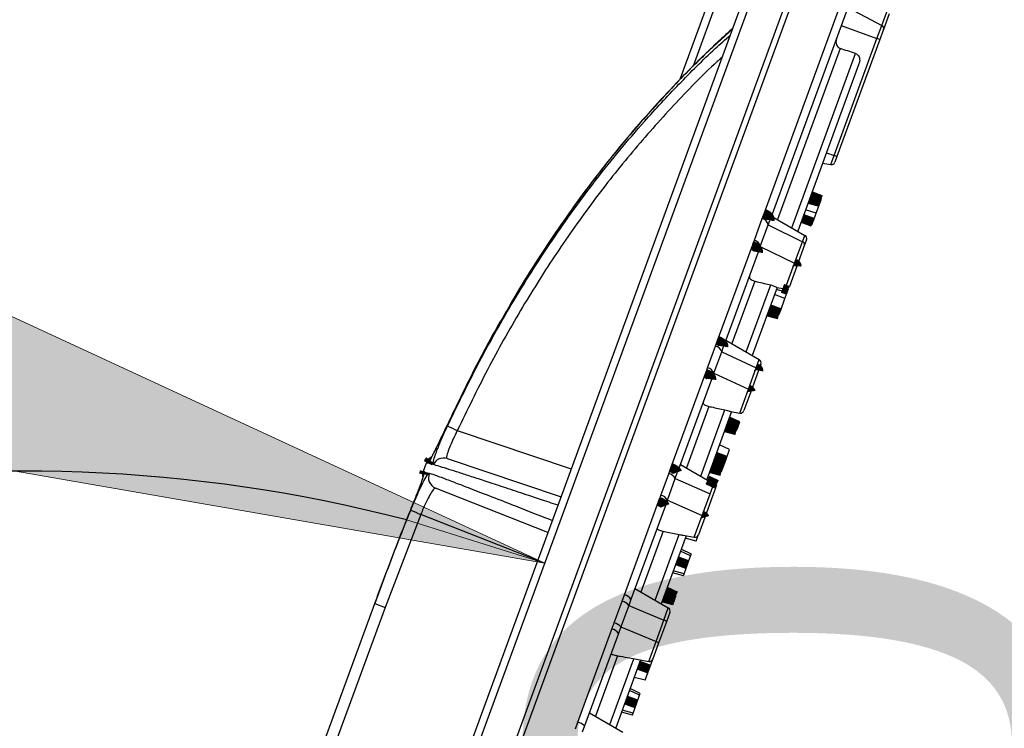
# Model space of a CAD drawing. Extents: x 0 to 361260, y 0 to 4201817.
# Tile 29 of 256: x 360343.47 to 360350.26, y 4194691.44 to 4194696.34. Entities that reach past the tile are written whole.
import ezdxf

# ---------------------------------------------------------------- set-up
doc = ezdxf.new("R2010")
doc.units = 0
doc.header["$LTSCALE"] = 0.5
doc.header["$MEASUREMENT"] = 0
doc.header["$PDMODE"] = 32
doc.header["$PDSIZE"] = 0.3
for name, pattern in [('K5LT32772', [0]), ('K5LT32773', [0]), ('K5LT_THIN', [0])]:
    doc.linetypes.add(name, pattern=pattern)
doc.layers.add('FORMAT', color=7, linetype='Continuous')
doc.layers.add("navro'z", color=7, linetype='Continuous')
doc.layers.add('СТРЕЧКА', color=5, linetype='Continuous', true_color=0x0000ff)
doc.styles.add('KDIMTEXTSTYLE', font='GOST_AU.SHX', dxfattribs={"width": 0.96, "oblique": 15, "height": 5})
doc.styles.add('style1', font='arial.ttf', dxfattribs={"height": 2.5})
doc.dimstyles.new('KDIMSTYLE (1.00)', dxfattribs={"dimtxt": 5, "dimasz": 1, "dimexe": 2, "dimexo": 0, "dimgap": 1, "dimtad": 1, "dimtxsty": 'KDIMTEXTSTYLE', "dimsah": 1, "dimcen": 0, "dimdle": 1, "dimadec": 0, "dimazin": 0, "dimtfac": 0.667, "dimtmove": 0, "dimatfit": 3, "dimfxl": 1, "dimtvp": 1, "dimtolj": 1, "dimtzin": 0, "dimarcsym": 0})

# ---------------------------------------------------------------- blocks, each defined once
blk = doc.blocks.new('KDIMARROW_01')
blk.add_hatch(color=0).paths.add_polyline_path([(-5, -0.6582624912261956), (0, 0), (-5, 0.658262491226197), (-4.5, 5.51091059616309e-16)])
at = {"color": 0, "linetype": 'K5LT_THIN', "lineweight": 18}
for p, q in [((-4.5, 5.51091059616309e-16), (-5, 0.658262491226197)), ((-5, 0.658262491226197), (0, 0)), ((0, 0), (-5, -0.6582624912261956)), ((-5, -0.6582624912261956), (-4.5, 5.51091059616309e-16))]:
    blk.add_line(p, q, dxfattribs=at)
at = {"layer": 'СТРЕЧКА', "color": 0, "linetype": 'K5LT_THIN', "lineweight": 18}
blk.add_line((0, 0), (-1, 0), dxfattribs=at)
blk = doc.blocks.new('*D476')
at = {"layer": 'Defpoints', "color": 0, "lineweight": 106, "transparency": 16777216}
for p in [(360349.1206810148, 4194698.138974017), (360340.5336050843, 4194692.787754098), (360327.0577315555, 4194682.827884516), (360343.5042774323, 4194682.797187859), (360343.5042774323, 4194682.797187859)]:
    blk.add_point(p, dxfattribs=at)
at = {"layer": 'FORMAT', "color": 0, "lineweight": -2, "transparency": 16777216}
blk.add_arc((360343.5042774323, 4194682.797187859), 10.42287426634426, 75.39228992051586, 174.3938309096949, dxfattribs=at)
for p, rotation in [((360347.0873847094, 4194692.584815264), 342.6426751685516), ((360333.0814213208, 4194682.816641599), 267.1434456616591)]:
    blk.add_blockref('KDIMARROW_01', p, dxfattribs=dict(at, rotation=rotation))
at = {"layer": 'FORMAT', "color": 7, "transparency": 16777216, "insert": (360335.9687803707, 4194693.601858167), "char_height": 5, "attachment_point": 5, "rotation": 34.89306041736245, "style": 'KDIMTEXTSTYLE'}
blk.add_mtext('\\A1;\\H3.5;\\W0.665;\\Q0;110°', dxfattribs=at)

msp = doc.modelspace()

# ---------------------------------------------------------------- linework, layer by layer
at = {"color": 7, "linetype": 'K5LT32772', "lineweight": 25, "transparency": 33554687}
for p, q in [((360343.5894228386, 4194683.178412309), (360349.0549761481, 4194698.108135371)), ((360343.8722891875, 4194683.126399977), (360349.3396216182, 4194698.060982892)), ((360348.0225280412, 4194695.925182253), (360348.565713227, 4194697.40894866)), ((360348.6008722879, 4194694.99856795), (360349.1309115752, 4194696.446424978)), ((360349.1668638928, 4194696.389449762), (360348.6402240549, 4194694.95087868)), ((360349.1784340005, 4194696.421054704), (360349.4119210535, 4194696.296081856)), ((360349.4119210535, 4194696.296081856), (360349.4512068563, 4194696.403395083)), ((360349.4640821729, 4194696.37660981), (360349.424921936, 4194696.26963958)), ((360349.1328694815, 4194696.296590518), (360349.3791068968, 4194696.206446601)), ((360349.3791068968, 4194696.206446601), (360349.4119210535, 4194696.296081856)), ((360349.424921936, 4194696.26963958), (360349.3991074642, 4194696.199124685)), ((360349.08352754, 4194695.399041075), (360349.3791068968, 4194696.206446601)), ((360349.3991074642, 4194696.199124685), (360349.1035281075, 4194695.391719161)), ((360349.3991074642, 4194696.199124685), (360349.3791068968, 4194696.206446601)), ((360349.1250131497, 4194696.138249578), (360348.6926486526, 4194694.957201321)), ((360348.7911062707, 4194694.900111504), (360349.2313199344, 4194696.102600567)), ((360349.2552807, 4194696.031171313), (360348.8324418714, 4194694.876143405)), ((360349.0309177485, 4194695.418300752), (360349.08352754, 4194695.399041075)), ((360349.0603419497, 4194695.335707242), (360349.08352754, 4194695.399041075)), ((360349.1035281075, 4194695.391719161), (360349.08352754, 4194695.399041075)), ((360349.1035281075, 4194695.391719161), (360349.089068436, 4194695.352221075)), ((360349.0043361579, 4194695.345690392), (360349.0603419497, 4194695.335707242)), ((360348.997264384, 4194695.10144883), (360348.9269748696, 4194695.134370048)), ((360348.9943162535, 4194695.093395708), (360348.9972183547, 4194695.101323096)), ((360348.9607327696, 4194695.001658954), (360348.9877981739, 4194695.075590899)), ((360348.9877981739, 4194695.075590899), (360348.9943162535, 4194695.093395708)), ((360348.533520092, 4194694.813311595), (360348.588292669, 4194694.962928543)), ((360348.588292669, 4194694.962928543), (360348.6008722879, 4194694.99856795)), ((360348.6513130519, 4194694.981169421), (360348.8816556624, 4194694.847607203)), ((360348.9413385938, 4194694.948681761), (360348.8710538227, 4194694.981615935)), ((360348.9607327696, 4194695.001658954), (360348.8863541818, 4194695.023410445)), ((360348.9413385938, 4194694.948681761), (360348.9607327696, 4194695.001658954)), ((360348.5742376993, 4194694.770630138), (360348.6287047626, 4194694.919412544)), ((360348.6287047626, 4194694.919412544), (360348.6402240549, 4194694.95087868)), ((360348.6287047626, 4194694.919412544), (360348.8653738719, 4194694.803131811)), ((360348.931980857, 4194694.923120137), (360348.8570449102, 4194694.943349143)), ((360348.931980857, 4194694.923120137), (360348.937365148, 4194694.937827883)), ((360348.937365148, 4194694.937827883), (360348.9413385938, 4194694.948681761)), ((360348.8653738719, 4194694.803131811), (360348.8816556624, 4194694.847607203)), ((360348.2798491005, 4194694.121659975), (360348.5198150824, 4194694.777151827)), ((360348.5742376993, 4194694.770630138), (360348.5596867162, 4194694.730882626)), ((360348.5742376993, 4194694.770630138), (360348.8112220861, 4194694.65521062)), ((360348.8112220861, 4194694.65521062), (360348.8653738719, 4194694.803131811)), ((360348.8801216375, 4194694.781461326), (360348.8261429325, 4194694.634012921)), ((360348.892930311, 4194694.81644954), (360348.8801216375, 4194694.781461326)), ((360348.8935150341, 4194694.818046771), (360348.894548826, 4194694.820870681)), ((360348.5596867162, 4194694.730882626), (360348.3212597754, 4194694.079594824)), ((360348.746501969, 4194694.478420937), (360348.8112220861, 4194694.65521062)), ((360348.8261429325, 4194694.634012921), (360348.7752284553, 4194694.494934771)), ((360348.5368549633, 4194694.531634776), (360348.3788086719, 4194694.099915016)), ((360348.4772662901, 4194694.0428252), (360348.6464501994, 4194694.504968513)), ((360348.6904961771, 4194694.488404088), (360348.5186018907, 4194694.018857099)), ((360348.6892078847, 4194694.48863373), (360348.746501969, 4194694.478420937)), ((360348.744474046, 4194694.410925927), (360348.6722542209, 4194694.438574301)), ((360348.7599514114, 4194694.453203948), (360348.6850154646, 4194694.473432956)), ((360348.744474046, 4194694.410925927), (360348.7599514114, 4194694.453203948)), ((360348.7599514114, 4194694.453203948), (360348.7653357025, 4194694.467911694)), ((360348.7693091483, 4194694.478765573), (360348.7633456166, 4194694.481559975)), ((360348.7653357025, 4194694.467911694), (360348.7693091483, 4194694.478765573)), ((360348.7129061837, 4194694.324695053), (360348.6423539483, 4194694.356898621)), ((360348.7129061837, 4194694.324695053), (360348.744474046, 4194694.410925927)), ((360348.7034660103, 4194694.298908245), (360348.7089679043, 4194694.313937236)), ((360348.7089679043, 4194694.313937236), (360348.7129061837, 4194694.324695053)), ((360348.2112535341, 4194693.933007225), (360348.2660261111, 4194694.082624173)), ((360348.2660261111, 4194694.082624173), (360348.2798491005, 4194694.121659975)), ((360348.3082357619, 4194694.044018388), (360348.3212597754, 4194694.079594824)), ((360348.3374730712, 4194694.123883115), (360348.5678156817, 4194693.990320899)), ((360348.2537686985, 4194693.895235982), (360348.3082357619, 4194694.044018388)), ((360348.3082357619, 4194694.044018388), (360348.5467598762, 4194693.932804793)), ((360348.5467598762, 4194693.932804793), (360348.5678156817, 4194693.990320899)), ((360348.5790903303, 4194693.959163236), (360348.5625260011, 4194693.913916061)), ((360347.9584897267, 4194693.243833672), (360348.1963805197, 4194693.89365693)), ((360348.2537686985, 4194693.895235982), (360348.2383265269, 4194693.853054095)), ((360348.2537686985, 4194693.895235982), (360348.4926080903, 4194693.7848836)), ((360348.4926080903, 4194693.7848836), (360348.5467598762, 4194693.932804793)), ((360348.5625260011, 4194693.913916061), (360348.508547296, 4194693.766467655)), ((360348.2383265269, 4194693.853054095), (360348.0019614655, 4194693.207398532)), ((360348.4326619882, 4194693.621134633), (360348.4926080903, 4194693.7848836)), ((360348.508547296, 4194693.766467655), (360348.4613884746, 4194693.637648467)), ((360348.2202399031, 4194693.666768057), (360348.0649686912, 4194693.242628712)), ((360348.1634263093, 4194693.185538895), (360348.3307632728, 4194693.642637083)), ((360348.3766561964, 4194693.631117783), (360348.20476191, 4194693.161570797)), ((360348.3695135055, 4194693.632390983), (360348.4326619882, 4194693.621134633)), ((360348.433136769, 4194693.560476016), (360348.3628522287, 4194693.59341082)), ((360348.4214871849, 4194693.528653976), (360348.433136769, 4194693.560476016)), ((360346.4118124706, 4194693.533099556), (360346.4087243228, 4194693.526436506)), ((360346.4118608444, 4194693.533076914), (360346.4120451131, 4194693.53300727)), ((360348.4109558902, 4194693.499886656), (360348.4174217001, 4194693.517548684)), ((360348.4174217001, 4194693.517548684), (360348.4214871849, 4194693.528653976)), ((360348.3628651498, 4194693.368521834), (360348.2925803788, 4194693.401456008)), ((360348.3360286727, 4194693.295215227), (360348.3628651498, 4194693.368521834)), ((360346.2701245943, 4194693.275092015), (360346.2489985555, 4194693.217384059)), ((360346.413823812, 4194693.306164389), (360347.200131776, 4194693.041436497)), ((360348.0236330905, 4194693.266596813), (360348.253975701, 4194693.133034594)), ((360348.3140898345, 4194693.235287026), (360348.3360286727, 4194693.295215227)), ((360346.2536613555, 4194693.198023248), (360346.2534089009, 4194693.197118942)), ((360347.8889869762, 4194693.052702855), (360347.9437595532, 4194693.202319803)), ((360347.9437595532, 4194693.202319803), (360347.9584897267, 4194693.243833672)), ((360347.9877667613, 4194693.168624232), (360348.0019614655, 4194693.207398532)), ((360348.3076310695, 4194693.217644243), (360348.3140898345, 4194693.235287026)), ((360347.9332996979, 4194693.019841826), (360347.9877667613, 4194693.168624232)), ((360347.9877667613, 4194693.168624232), (360348.2281458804, 4194693.062477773)), ((360348.2281458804, 4194693.062477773), (360348.253975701, 4194693.133034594)), ((360348.2700339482, 4194693.114943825), (360348.274863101, 4194693.128135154)), ((360347.1100468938, 4194692.795360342), (360346.3341853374, 4194693.10265437)), ((360348.1739940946, 4194692.91455658), (360348.2281458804, 4194693.062477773)), ((360348.2652503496, 4194693.101876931), (360348.2449303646, 4194693.046370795)), ((360348.2652503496, 4194693.101876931), (360348.2700339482, 4194693.114943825)), ((360348.2700339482, 4194693.114943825), (360348.266082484, 4194693.11639956)), ((360347.6368518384, 4194692.365246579), (360347.8732697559, 4194693.011046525)), ((360347.9332996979, 4194693.019841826), (360347.9172880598, 4194692.976104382)), ((360347.9332996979, 4194693.019841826), (360348.1739940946, 4194692.91455658)), ((360348.2449303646, 4194693.046370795), (360348.1909516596, 4194692.898922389)), ((360347.9172880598, 4194692.976104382), (360347.6823864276, 4194692.334446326)), ((360346.2325175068, 4194692.921295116), (360345.9857932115, 4194692.279375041)), ((360348.1188220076, 4194692.763848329), (360348.1739940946, 4194692.91455658)), ((360348.1909516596, 4194692.898922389), (360348.1475484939, 4194692.780362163)), ((360347.9046807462, 4194692.804785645), (360347.7511287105, 4194692.385342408)), ((360347.8495863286, 4194692.328252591), (360348.0159802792, 4194692.782774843)), ((360348.0628162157, 4194692.773831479), (360347.8909219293, 4194692.304284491)), ((360348.0428843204, 4194692.777384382), (360348.1188220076, 4194692.763848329)), ((360348.1318799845, 4194692.737562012), (360348.0569440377, 4194692.757791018)), ((360348.1318799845, 4194692.737562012), (360348.1441007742, 4194692.770944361)), ((360348.094094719, 4194692.634347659), (360348.0236918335, 4194692.666959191)), ((360348.0988621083, 4194692.647370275), (360348.0285774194, 4194692.680304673)), ((360348.0721736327, 4194692.574467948), (360348.094094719, 4194692.634347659)), ((360348.094094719, 4194692.634347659), (360348.0988621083, 4194692.647370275)), ((360348.0438790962, 4194692.497178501), (360347.9689430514, 4194692.51740724)), ((360348.048770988, 4194692.510541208), (360347.9739545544, 4194692.531096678)), ((360348.048770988, 4194692.510541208), (360348.0721736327, 4194692.574467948)), ((360348.0438790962, 4194692.497178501), (360348.048770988, 4194692.510541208)), ((360345.949870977, 4194692.4002862), (360345.9150835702, 4194692.305260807)), ((360347.7097931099, 4194692.409310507), (360347.9401357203, 4194692.27574829)), ((360347.5667204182, 4194692.172398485), (360347.6214929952, 4194692.322015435)), ((360347.6214929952, 4194692.322015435), (360347.6368518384, 4194692.365246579)), ((360347.6823864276, 4194692.334446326), (360347.6672977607, 4194692.293230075)), ((360347.9703838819, 4194692.296418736), (360347.895447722, 4194692.316647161)), ((360347.9703838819, 4194692.296418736), (360347.9825101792, 4194692.329542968)), ((360347.9825101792, 4194692.329542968), (360347.9881221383, 4194692.344872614)), ((360347.9881221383, 4194692.344872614), (360347.9931267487, 4194692.358543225)), ((360344.9382598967, 4194689.636966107), (360345.9150835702, 4194692.305260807)), ((360345.9857932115, 4194692.279375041), (360345.008969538, 4194689.611080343)), ((360345.9150835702, 4194692.305260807), (360345.9857932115, 4194692.279375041)), ((360347.6672977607, 4194692.293230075), (360347.6128306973, 4194692.144447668)), ((360347.6672977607, 4194692.293230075), (360347.9095318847, 4194692.192150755)), ((360347.9095318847, 4194692.192150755), (360347.9401357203, 4194692.27574829)), ((360347.8553800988, 4194692.044229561), (360347.9095318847, 4194692.192150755)), ((360347.9273347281, 4194692.178825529), (360347.8733560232, 4194692.031377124)), ((360347.9514103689, 4194692.244590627), (360347.9273347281, 4194692.178825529)), ((360347.3149676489, 4194691.485986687), (360347.5504306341, 4194692.129178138)), ((360347.6128306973, 4194692.144447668), (360347.5965194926, 4194692.099891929)), ((360347.6128306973, 4194692.144447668), (360347.8553800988, 4194692.044229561)), ((360347.5965194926, 4194692.099891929), (360347.362566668, 4194691.460825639)), ((360347.8049820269, 4194691.906562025), (360347.8553800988, 4194692.044229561)), ((360347.8733560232, 4194692.031377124), (360347.8337085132, 4194691.923075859)), ((360347.5900074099, 4194691.945222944), (360347.4372887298, 4194691.528056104)), ((360347.5357463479, 4194691.470966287), (360347.7019359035, 4194691.924930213)), ((360347.748976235, 4194691.916545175), (360347.5770819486, 4194691.446998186)), ((360347.6711620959, 4194691.930415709), (360347.8049820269, 4194691.906562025)), ((360347.8081686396, 4194691.853311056), (360347.8348592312, 4194691.926219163)), ((360347.7798760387, 4194691.776026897), (360347.8081686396, 4194691.853311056)), ((360347.7798760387, 4194691.776026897), (360347.704940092, 4194691.796255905)), ((360347.7420907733, 4194691.672812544), (360347.6716878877, 4194691.705424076)), ((360347.7468581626, 4194691.68583516), (360347.6765734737, 4194691.718769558)), ((360347.720169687, 4194691.612932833), (360347.7420907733, 4194691.672812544)), ((360347.7420907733, 4194691.672812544), (360347.7468581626, 4194691.68583516)), ((360347.6967670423, 4194691.549006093), (360347.6219506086, 4194691.569561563)), ((360347.6967670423, 4194691.549006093), (360347.720169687, 4194691.612932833)), ((360347.396009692, 4194691.551991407), (360347.6262957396, 4194691.418461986)), ((360347.6918751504, 4194691.535643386), (360347.6169391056, 4194691.555872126)), ((360347.6918751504, 4194691.535643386), (360347.6967670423, 4194691.549006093)), ((360347.2992264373, 4194691.441711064), (360347.3149676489, 4194691.485986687)), ((360347.362566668, 4194691.460825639), (360347.3468287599, 4194691.417835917))]:
    msp.add_line(p, q, dxfattribs=at)
at = {"color": 8, "linetype": 'K5LT32773', "lineweight": 25, "true_color": 0x808080, "transparency": 33554687}
for p, q in [((360349.1206810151, 4194698.138974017), (360343.6196869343, 4194683.112440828)), ((360349.3813270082, 4194698.065284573), (360343.9014402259, 4194683.096408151)), ((360348.6049304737, 4194697.366125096), (360348.1106383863, 4194696.015915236)), ((360346.4846837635, 4194693.499725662), (360347.2709917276, 4194693.234997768)), ((360347.0391869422, 4194692.601799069), (360346.2325175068, 4194692.921295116))]:
    msp.add_line(p, q, dxfattribs=at)
at = {"color": 7, "linetype": 'K5LT32772', "transparency": 33554687, "const_width": 0.06443582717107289}
for points in [[(360348.9877981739, 4194695.075590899), (360348.9790091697, 4194695.078002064), (360348.9614310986, 4194695.082824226), (360348.9372011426, 4194695.08947088), (360348.9129711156, 4194695.096117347)], [(360348.9943162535, 4194695.093395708), (360348.9858522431, 4194695.096693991), (360348.9519951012, 4194695.109884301), (360348.9222520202, 4194695.121469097)], [(360348.6402240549, 4194694.95087868), (360348.6413956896, 4194694.957089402), (360348.6405767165, 4194694.963762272), (360348.637800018, 4194694.970629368), (360348.6331770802, 4194694.977414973), (360348.6268935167, 4194694.98384664), (360348.6192016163, 4194694.989666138), (360348.6104102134, 4194694.994639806), (360348.6008722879, 4194694.99856795)], [(360348.937365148, 4194694.937827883), (360348.9239024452, 4194694.942754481), (360348.8943263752, 4194694.953575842), (360348.8647498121, 4194694.964395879)], [(360348.5596867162, 4194694.730882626), (360348.5607546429, 4194694.736810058), (360348.5598361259, 4194694.743211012), (360348.556968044, 4194694.749828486), (360348.5522655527, 4194694.756396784), (360348.5459174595, 4194694.762652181), (360348.5381786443, 4194694.768343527), (360348.529359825, 4194694.773242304), (360348.5198150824, 4194694.777151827)], [(360348.8261429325, 4194694.634012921), (360348.8266709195, 4194694.636594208), (360348.8264474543, 4194694.639366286), (360348.8254793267, 4194694.642244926), (360348.8237959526, 4194694.645142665), (360348.8214484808, 4194694.647971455), (360348.8185082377, 4194694.650645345), (360348.8150645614, 4194694.65308309), (360348.8112220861, 4194694.65521062)], [(360348.7653357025, 4194694.467911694), (360348.7518729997, 4194694.472838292), (360348.7272221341, 4194694.481857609)], [(360348.7034660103, 4194694.298908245), (360348.6907123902, 4194694.302345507), (360348.665205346, 4194694.309220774), (360348.6285201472, 4194694.319110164)], [(360348.7089679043, 4194694.313937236), (360348.6966190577, 4194694.318481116), (360348.6719210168, 4194694.327567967), (360348.6364001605, 4194694.340635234)], [(360348.3212597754, 4194694.079594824), (360348.3220206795, 4194694.084683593), (360348.3208074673, 4194694.090279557), (360348.3176688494, 4194694.096158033), (360348.3127308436, 4194694.102082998), (360348.3061917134, 4194694.10781656), (360348.298314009, 4194694.113128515), (360348.2894140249, 4194694.117805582), (360348.2798491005, 4194694.121659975)], [(360348.5467598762, 4194693.932804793), (360348.5506410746, 4194693.930783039), (360348.5541479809, 4194693.928518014), (360348.5571740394, 4194693.926078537), (360348.5596273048, 4194693.923538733), (360348.5614332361, 4194693.920975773), (360348.5625369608, 4194693.918467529), (360348.5629049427, 4194693.916090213), (360348.5625260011, 4194693.913916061)], [(360348.2383265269, 4194693.853054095), (360348.238980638, 4194693.857851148), (360348.2376649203, 4194693.863167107), (360348.2344322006, 4194693.868788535), (360348.2294122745, 4194693.874489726), (360348.222806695, 4194693.880041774), (360348.2148806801, 4194693.885221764), (360348.205952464, 4194693.889821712), (360348.1963805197, 4194693.89365693)], [(360348.508547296, 4194693.766467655), (360348.5088957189, 4194693.768558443), (360348.5084981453, 4194693.770854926), (360348.5073666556, 4194693.773287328), (360348.5055356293, 4194693.77578174), (360348.5030607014, 4194693.778262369), (360348.5000170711, 4194693.780653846), (360348.4964972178, 4194693.782883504), (360348.4926080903, 4194693.7848836)], [(360348.4109558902, 4194693.499886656), (360348.3979893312, 4194693.503379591), (360348.372056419, 4194693.510366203), (360348.3360066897, 4194693.52007946)], [(360348.4109480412, 4194693.499865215), (360348.3961949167, 4194693.503844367), (360348.3661007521, 4194693.511961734), (360348.3360066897, 4194693.52007946)], [(360348.4174217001, 4194693.517548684), (360348.4048611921, 4194693.522152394), (360348.3797399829, 4194693.531359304), (360348.344820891, 4194693.54415636)], [(360348.4214871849, 4194693.528653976), (360348.4068983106, 4194693.535333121), (360348.378931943, 4194693.548137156), (360348.3509656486, 4194693.5609414)], [(360348.3360286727, 4194693.295215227), (360348.3038846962, 4194693.307016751), (360348.2634431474, 4194693.321864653)], [(360348.0019614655, 4194693.207398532), (360348.0023112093, 4194693.211364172), (360348.0007033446, 4194693.215882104), (360347.9972024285, 4194693.220770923), (360347.9919490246, 4194693.225834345), (360347.9851540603, 4194693.230869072), (360347.9770903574, 4194693.235672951), (360347.9680816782, 4194693.240053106), (360347.9584897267, 4194693.243833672)], [(360348.3076310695, 4194693.217644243), (360348.2897680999, 4194693.222465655), (360348.2612311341, 4194693.230168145), (360348.2326941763, 4194693.237870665)], [(360348.3140898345, 4194693.235287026), (360348.2967702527, 4194693.241592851), (360348.2691015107, 4194693.251666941), (360348.2414328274, 4194693.261741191)], [(360348.274863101, 4194693.128135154), (360348.258078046, 4194693.136001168), (360348.2313287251, 4194693.148536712), (360348.2100140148, 4194693.158525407)], [(360347.9172880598, 4194692.976104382), (360347.9175287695, 4194692.979772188), (360347.9158162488, 4194692.984004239), (360347.9122192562, 4194692.988630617), (360347.9068822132, 4194692.993465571), (360347.9000194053, 4194692.998314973), (360347.8919063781, 4194693.002984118), (360347.8828688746, 4194693.007285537), (360347.8732697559, 4194693.011046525)], [(360348.1909516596, 4194692.898922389), (360348.1911205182, 4194692.900522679), (360348.1905488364, 4194692.902343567), (360348.1892539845, 4194692.904329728), (360348.1872753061, 4194692.906420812), (360348.184672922, 4194692.908553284), (360348.1815259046, 4194692.910662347), (360348.1779298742, 4194692.912683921), (360348.1739940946, 4194692.91455658)], [(360348.0721736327, 4194692.574467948), (360348.0358698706, 4194692.587762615), (360347.9995661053, 4194692.601057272)], [(360347.9825101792, 4194692.329542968), (360347.9716397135, 4194692.332592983), (360347.9281574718, 4194692.34479204), (360347.9078379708, 4194692.350492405)], [(360347.9881221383, 4194692.344872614), (360347.9775529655, 4194692.348745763), (360347.9352753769, 4194692.364235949), (360347.9155189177, 4194692.371473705)], [(360347.9931267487, 4194692.358543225), (360347.9794878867, 4194692.364937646), (360347.951167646, 4194692.378214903), (360347.9228472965, 4194692.391491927)], [(360347.993129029, 4194692.358549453), (360347.979291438, 4194692.365035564), (360347.9510694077, 4194692.378263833), (360347.9228472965, 4194692.391491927)], [(360347.8081686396, 4194691.853311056), (360347.776607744, 4194691.864871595), (360347.7355631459, 4194691.879905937)], [(360347.720169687, 4194691.612932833), (360347.6838659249, 4194691.6262275), (360347.6475621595, 4194691.639522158)]]:
    msp.add_lwpolyline(points, dxfattribs=at)
at = {"color": 8, "linetype": 'K5LT32773', "true_color": 0x808080, "transparency": 33554687, "const_width": 0.06443582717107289}
for points in [[(360346.2955097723, 4194693.296444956), (360346.2885650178, 4194693.28738864), (360346.2817838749, 4194693.274567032)], [(360346.258041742, 4194693.216835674), (360346.2536989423, 4194693.202209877), (360346.2529617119, 4194693.197639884)]]:
    msp.add_lwpolyline(points, dxfattribs=at)
at = {"color": 7, "linetype": 'K5LT32772', "lineweight": 25, "transparency": 33554687}
for centre, radius, start, end in [((360349.4030425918, 4194696.275299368), 0.02259953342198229, 345.4965495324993, 66.86740081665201), ((360349.064864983, 4194695.361081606), 0.02577433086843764, 259.8930604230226, 339.8930604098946), ((360348.5787049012, 4194694.913501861), 0.05034801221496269, 6.741875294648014, 79.02212518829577), ((360348.8687268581, 4194694.82531007), 0.02577433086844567, 339.8930604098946, 59.89306040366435), ((360348.524033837, 4194694.763499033), 0.05070779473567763, 8.08438153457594, 79.21775808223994), ((360348.8596235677, 4194694.783364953), 0.02058627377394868, 354.6942366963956, 73.77995159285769), ((360348.7510250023, 4194694.503795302), 0.02577433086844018, 259.8930604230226, 339.8930604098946), ((360348.2565291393, 4194694.029862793), 0.05360928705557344, 15.310579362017, 79.79610678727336), ((360348.5548868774, 4194693.968023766), 0.0257743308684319, 339.8930604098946, 59.89306040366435), ((360348.2016264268, 4194693.879357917), 0.0545062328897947, 16.93623884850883, 79.82682299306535), ((360348.4371850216, 4194693.646508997), 0.02577433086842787, 259.8930604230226, 339.8930604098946), ((360350.6135051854, 4194702.360252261), 9.775279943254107, 244.5754199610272, 245.0154583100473), ((360346.3427349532, 4194693.248510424), 0.07732299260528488, 117.6459994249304, 159.8930604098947), ((360346.3893293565, 4194693.233015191), 0.07714132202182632, 71.48656359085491, 155.5846948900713), ((360346.3216089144, 4194693.190802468), 0.07732299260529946, 159.8930604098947, 191.155689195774), ((360346.3627466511, 4194693.174381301), 0.07720428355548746, 155.6455083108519, 248.2877946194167), ((360347.9325697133, 4194693.142120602), 0.06123035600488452, 25.64863758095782, 79.47002665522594), ((360348.2410468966, 4194693.110737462), 0.02577433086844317, 339.8930604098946, 59.89306040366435), ((360347.877221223, 4194692.99052876), 0.06327757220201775, 27.59674790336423, 79.28413110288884), ((360354.4537869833, 4194713.147378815), 21.83308804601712, 247.682367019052, 247.8797980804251), ((360348.1233450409, 4194692.789222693), 0.02577433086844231, 259.8930604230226, 339.8930604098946), ((360347.6046922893, 4194692.244445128), 0.07936886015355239, 37.92729449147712, 77.77924700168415), ((360347.6275525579, 4194692.302439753), 0.06349152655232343, 30.27214275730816, 81.57788221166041), ((360347.9272069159, 4194692.253451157), 0.0257743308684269, 339.8930604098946, 59.89306040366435), ((360347.9048823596, 4194692.167383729), 0.02519967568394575, 27.00353997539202, 79.36758942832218), ((360347.5392182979, 4194692.060623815), 0.06946518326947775, 34.42257230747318, 80.71128548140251), ((360347.5481783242, 4194692.089800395), 0.0846537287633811, 40.20609076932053, 77.34766443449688), ((360347.8503734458, 4194692.018229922), 0.02647730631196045, 29.77174778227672, 79.10018714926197), ((360347.8095050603, 4194691.931936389), 0.02577433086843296, 259.8930604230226, 339.8930604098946), ((360347.292822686, 4194691.386489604), 0.1019316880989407, 46.82548687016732, 77.45226175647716)]:
    msp.add_arc(centre, radius, start, end, dxfattribs=at)
msp.add_ellipse((360353.7927391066, 4194687.908418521), major_axis=(38.16754937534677, -13.97258173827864), ratio=0.1530912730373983, start_param=-4.536794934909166, end_param=-4.533993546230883, dxfattribs=at)
for points, knots in [([(360348.3846100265, 4194696.276961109), (360348.358879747, 4194696.253862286), (360348.2709851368, 4194696.174956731), (360348.1263209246, 4194696.033701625), (360347.9505592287, 4194695.853408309), (360347.780559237, 4194695.666770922), (360347.6166567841, 4194695.475044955), (360347.4593069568, 4194695.278373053), (360347.3074179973, 4194695.07577046), (360347.1600982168, 4194694.866343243), (360347.0175413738, 4194694.648836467), (360346.9125975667, 4194694.480961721), (360346.8573131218, 4194694.384372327), (360346.8456972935, 4194694.364077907)], [0, 0, 0, 0, 0.04208508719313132, 0.1437626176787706, 0.2460092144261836, 0.3485298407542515, 0.4509736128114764, 0.5529666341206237, 0.6550341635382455, 0.7591245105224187, 0.8645500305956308, 0.9715405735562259, 1, 1, 1, 1]), ([(360349.1010316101, 4194696.209622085), (360349.0987410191, 4194696.201112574), (360349.0948103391, 4194696.186510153), (360349.0978774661, 4194696.166208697), (360349.1053318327, 4194696.151383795), (360349.1151245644, 4194696.142265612), (360349.1224271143, 4194696.13929984), (360349.1250131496, 4194696.138249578)], [0, 0, 0, 0, 0.3106273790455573, 0.5330400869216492, 0.7157285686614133, 0.8993316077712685, 1, 1, 1, 1]), ([(360349.2313199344, 4194696.102600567), (360349.2354841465, 4194696.100722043), (360349.2438105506, 4194696.096965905), (360349.2529599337, 4194696.08624476), (360349.2592484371, 4194696.071668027), (360349.2612386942, 4194696.052397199), (360349.2573601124, 4194696.038579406), (360349.2552807, 4194696.031171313)], [0, 0, 0, 0, 0.1634238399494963, 0.3267683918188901, 0.4928847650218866, 0.7281218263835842, 1, 1, 1, 1]), ([(360348.5198150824, 4194694.777151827), (360348.5225989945, 4194694.784423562), (360348.5272147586, 4194694.796480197), (360348.5317286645, 4194694.808529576), (360348.533520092, 4194694.813311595)], [0, 0, 0, 0, 0.603131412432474, 1, 1, 1, 1]), ([(360348.5005006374, 4194694.569209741), (360348.499724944, 4194694.565747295), (360348.4981737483, 4194694.558823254), (360348.5026095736, 4194694.549359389), (360348.5116623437, 4194694.541288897), (360348.5237045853, 4194694.535337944), (360348.5329575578, 4194694.532732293), (360348.5368549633, 4194694.531634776)], [0, 0, 0, 0, 0.2044715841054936, 0.4088927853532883, 0.6162514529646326, 0.8383628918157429, 1, 1, 1, 1]), ([(360348.5368549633, 4194694.531634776), (360348.5425101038, 4194694.530233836), (360348.5790245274, 4194694.521188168), (360348.6155671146, 4194694.512397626), (360348.6464501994, 4194694.504968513)], [0, 0, 0, 0, 0.1548741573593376, 1, 1, 1, 1]), ([(360348.6464501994, 4194694.504968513), (360348.6520576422, 4194694.503411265), (360348.6632672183, 4194694.500298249), (360348.6764185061, 4194694.494491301), (360348.6852955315, 4194694.48995118), (360348.6879596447, 4194694.489054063), (360348.6892078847, 4194694.48863373)], [0, 0, 0, 0, 0.2547669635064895, 0.509292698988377, 0.7700846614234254, 1, 1, 1, 1]), ([(360346.8471006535, 4194694.363264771), (360346.8209386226, 4194694.319573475), (360346.7275505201, 4194694.16361283), (360346.5814475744, 4194693.887015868), (360346.4685060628, 4194693.650996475), (360346.4120451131, 4194693.53300727)], [0, 0, 0, 0, 0.1629111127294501, 0.5815282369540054, 1, 1, 1, 1]), ([(360348.1963805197, 4194693.89365693), (360348.1993984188, 4194693.901567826), (360348.2044021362, 4194693.914684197), (360348.2093069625, 4194693.927801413), (360348.2112535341, 4194693.933007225)], [0, 0, 0, 0, 0.6031314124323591, 1, 1, 1, 1]), ([(360348.1816184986, 4194693.698150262), (360348.1810395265, 4194693.695225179), (360348.1798817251, 4194693.689375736), (360348.1849292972, 4194693.681582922), (360348.1945185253, 4194693.67497782), (360348.2069358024, 4194693.670051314), (360348.2162969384, 4194693.667741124), (360348.2202399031, 4194693.666768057)], [0, 0, 0, 0, 0.2044715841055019, 0.4088927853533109, 0.6162514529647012, 0.8383628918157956, 1, 1, 1, 1]), ([(360348.2202399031, 4194693.666768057), (360348.225942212, 4194693.665495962), (360348.2627611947, 4194693.657282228), (360348.2996161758, 4194693.649345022), (360348.3307632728, 4194693.642637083)], [0, 0, 0, 0, 0.1548741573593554, 1, 1, 1, 1]), ([(360348.3307632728, 4194693.642637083), (360348.3364294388, 4194693.641301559), (360348.3477564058, 4194693.638631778), (360348.3610844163, 4194693.634361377), (360348.3668213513, 4194693.633020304), (360348.3695135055, 4194693.632390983)], [0, 0, 0, 0, 0.3469328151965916, 0.6935371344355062, 1, 1, 1, 1]), ([(360346.4120451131, 4194693.53300727), (360346.4029027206, 4194693.513452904), (360346.3801137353, 4194693.46471029), (360346.3448188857, 4194693.391841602), (360346.3122609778, 4194693.326686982), (360346.2890221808, 4194693.282562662), (360346.284194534, 4194693.277229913), (360346.2817838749, 4194693.274567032)], [0, 0, 0, 0, 0.1441438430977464, 0.3593033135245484, 0.57345942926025, 0.7870092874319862, 1, 1, 1, 1]), ([(360346.4087243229, 4194693.526436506), (360346.4063161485, 4194693.521228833), (360346.3972280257, 4194693.501575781), (360346.3813151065, 4194693.468034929), (360346.3617640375, 4194693.427298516), (360346.3434145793, 4194693.389717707), (360346.3268994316, 4194693.356464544), (360346.3128441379, 4194693.328756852), (360346.3022806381, 4194693.308666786), (360346.2959956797, 4194693.297203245), (360346.2929681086, 4194693.292331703), (360346.2932997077, 4194693.292813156), (360346.2933672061, 4194693.292911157)], [0, 0, 0, 0, 0.04582163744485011, 0.1729246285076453, 0.2997534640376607, 0.4272284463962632, 0.5537725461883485, 0.680012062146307, 0.8031888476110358, 0.9031179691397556, 0.9802792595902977, 1, 1, 1, 1]), ([(360346.31908653, 4194693.264901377), (360346.3178945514, 4194693.266795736), (360346.3150033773, 4194693.271390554), (360346.3234452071, 4194693.305066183), (360346.3449670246, 4194693.365495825), (360346.3769841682, 4194693.444519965), (360346.4034890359, 4194693.502615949), (360346.4167563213, 4194693.531696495)], [0, 0, 0, 0, 0.1486662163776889, 0.3605936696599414, 0.5726783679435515, 0.7860997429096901, 1, 1, 1, 1]), ([(360346.4846837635, 4194693.499725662), (360346.4742822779, 4194693.478989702), (360346.4535062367, 4194693.437571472), (360346.4293366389, 4194693.380655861), (360346.4139003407, 4194693.336719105), (360346.4089437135, 4194693.311735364), (360346.4123989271, 4194693.307790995), (360346.413823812, 4194693.306164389)], [0, 0, 0, 0, 0.2139428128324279, 0.4273317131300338, 0.6393830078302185, 0.851286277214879, 1, 1, 1, 1]), ([(360346.2817838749, 4194693.274567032), (360346.2800821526, 4194693.274889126), (360346.27248392, 4194693.276327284), (360346.2711554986, 4194693.275631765), (360346.2701245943, 4194693.275092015)], [0, 0, 0, 0, 0.2239629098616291, 1, 1, 1, 1]), ([(360346.256010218, 4194693.20505596), (360346.2536179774, 4194693.196675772), (360346.2484436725, 4194693.178549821), (360346.2266726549, 4194693.118495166), (360346.1962907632, 4194693.03959533), (360346.172434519, 4194692.980135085), (360346.1604944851, 4194692.950375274)], [0, 0, 0, 0, 0.2225864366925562, 0.4814441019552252, 0.7404631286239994, 1, 1, 1, 1]), ([(360346.1628709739, 4194692.949744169), (360346.1706275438, 4194692.968562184), (360346.1906253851, 4194693.017078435), (360346.2230409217, 4194693.090410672), (360346.2554064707, 4194693.156335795), (360346.2810205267, 4194693.199994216), (360346.288617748, 4194693.204145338), (360346.2924126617, 4194693.20621888)], [0, 0, 0, 0, 0.1359790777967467, 0.3505786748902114, 0.5668707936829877, 0.7836461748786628, 1, 1, 1, 1]), ([(360346.2489985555, 4194693.217384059), (360346.2491444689, 4194693.217593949), (360346.2497002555, 4194693.218393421), (360346.254501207, 4194693.217496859), (360346.258041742, 4194693.216835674)], [0, 0, 0, 0, 0.2625347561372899, 1, 1, 1, 1]), ([(360346.3341853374, 4194693.10265437), (360346.3305808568, 4194693.101607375), (360346.3233749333, 4194693.099514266), (360346.3024738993, 4194693.069210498), (360346.2772573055, 4194693.022428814), (360346.2528389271, 4194692.969830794), (360346.2382010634, 4194692.934869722), (360346.2325175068, 4194692.921295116)], [0, 0, 0, 0, 0.2170460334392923, 0.4339091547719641, 0.6498212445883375, 0.864033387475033, 1, 1, 1, 1]), ([(360347.8732697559, 4194693.011046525), (360347.8764565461, 4194693.019418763), (360347.8817402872, 4194693.033300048), (360347.8869280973, 4194693.047190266), (360347.8889869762, 4194693.052702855)], [0, 0, 0, 0, 0.603131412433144, 1, 1, 1, 1]), ([(360345.9150835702, 4194692.305260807), (360345.932852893, 4194692.353650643), (360346.0121935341, 4194692.569712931), (360346.0970326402, 4194692.783689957), (360346.1628709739, 4194692.949744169)], [0, 0, 0, 0, 0.2239624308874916, 1, 1, 1, 1]), ([(360346.1604944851, 4194692.950375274), (360346.141358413, 4194692.90250862), (360346.0684689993, 4194692.720184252), (360346.0002097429, 4194692.536066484), (360345.949870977, 4194692.4002862)], [0, 0, 0, 0, 0.2625356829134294, 1, 1, 1, 1]), ([(360347.8638511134, 4194692.830135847), (360347.8634727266, 4194692.827758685), (360347.8627160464, 4194692.823004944), (360347.868366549, 4194692.816859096), (360347.8784729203, 4194692.811666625), (360347.8912419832, 4194692.807701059), (360347.9006978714, 4194692.805649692), (360347.9046807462, 4194692.804785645)], [0, 0, 0, 0, 0.2044715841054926, 0.4088927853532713, 0.6162514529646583, 0.8383628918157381, 1, 1, 1, 1]), ([(360347.9046807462, 4194692.804785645), (360347.9104225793, 4194692.803621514), (360347.947496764, 4194692.796104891), (360347.9846126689, 4194692.788880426), (360348.0159802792, 4194692.782774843)], [0, 0, 0, 0, 0.1548741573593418, 1, 1, 1, 1]), ([(360348.0159802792, 4194692.782774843), (360348.0217736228, 4194692.781594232), (360348.0316253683, 4194692.779586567), (360348.0395994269, 4194692.778026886), (360348.0428843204, 4194692.777384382)], [0, 0, 0, 0, 0.5880525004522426, 1, 1, 1, 1]), ([(360347.5504306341, 4194692.129178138), (360347.5537317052, 4194692.137862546), (360347.5592049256, 4194692.152261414), (360347.5645851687, 4194692.166677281), (360347.5667204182, 4194692.172398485)], [0, 0, 0, 0, 0.6031314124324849, 1, 1, 1, 1]), ([(360347.5470189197, 4194691.964676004), (360347.5468443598, 4194691.962855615), (360347.546495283, 4194691.959215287), (360347.5527413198, 4194691.954696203), (360347.5633486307, 4194691.950872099), (360347.576449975, 4194691.947814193), (360347.5859893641, 4194691.945990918), (360347.5900074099, 4194691.945222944)], [0, 0, 0, 0, 0.2044715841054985, 0.4088927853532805, 0.6162514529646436, 0.8383628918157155, 1, 1, 1, 1]), ([(360347.5900074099, 4194691.945222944), (360347.595782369, 4194691.944149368), (360347.6228202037, 4194691.939122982), (360347.6498810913, 4194691.934248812), (360347.6711620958, 4194691.930415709)], [0, 0, 0, 0, 0.2135880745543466, 1, 1, 1, 1])]:
    msp.add_open_spline(points, degree=3, knots=knots, dxfattribs=at)
at = {"color": 8, "linetype": 'K5LT32773', "lineweight": 25, "true_color": 0x808080, "transparency": 33554687}
for points, knots in [([(360348.3816247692, 4194696.268806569), (360348.3073557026, 4194696.202003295), (360348.1388374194, 4194696.050425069), (360347.8947995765, 4194695.794058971), (360347.6421527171, 4194695.507186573), (360347.4030972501, 4194695.206424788), (360347.1780806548, 4194694.893433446), (360346.9921068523, 4194694.612343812), (360346.8872864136, 4194694.432292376), (360346.8471006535, 4194694.363264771)], [0, 0, 0, 0, 0.1219527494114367, 0.2767136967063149, 0.431843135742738, 0.5886868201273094, 0.7456213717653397, 0.902477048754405, 1, 1, 1, 1]), ([(360346.4167563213, 4194693.531696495), (360346.4852473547, 4194693.673308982), (360346.6223845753, 4194693.956854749), (360346.8628943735, 4194694.386167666), (360347.1339145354, 4194694.814998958), (360347.4404457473, 4194695.237729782), (360347.7348528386, 4194695.594233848), (360348.0117808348, 4194695.891956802), (360348.2102366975, 4194696.090918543), (360348.3327305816, 4194696.199664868), (360348.3676674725, 4194696.230680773)], [0, 0, 0, 0, 0.1407302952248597, 0.2817793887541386, 0.4400629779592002, 0.5943989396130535, 0.7487271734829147, 0.8534356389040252, 0.9581978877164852, 1, 1, 1, 1]), ([(360348.3119429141, 4194696.078463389), (360348.2934642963, 4194696.061805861), (360348.1693765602, 4194695.949947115), (360347.9558037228, 4194695.725865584), (360347.67031817, 4194695.403831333), (360347.4023919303, 4194695.061612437), (360347.1505358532, 4194694.702610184), (360346.9128346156, 4194694.322307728), (360346.6887277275, 4194693.92194606), (360346.5527532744, 4194693.640579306), (360346.4846837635, 4194693.499725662)], [0, 0, 0, 0, 0.02347150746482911, 0.1576160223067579, 0.2916589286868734, 0.4294723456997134, 0.5673927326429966, 0.7052247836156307, 0.8524340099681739, 1, 1, 1, 1]), ([(360347.1791963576, 4194692.98424924), (360347.1377921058, 4194692.998051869), (360347.0380062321, 4194693.03131675), (360346.9029238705, 4194693.076168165), (360346.7690683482, 4194693.120472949), (360346.6545327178, 4194693.158180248), (360346.5572696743, 4194693.189976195), (360346.4750670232, 4194693.216574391), (360346.4082611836, 4194693.23783737), (360346.3550253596, 4194693.254383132), (360346.3310648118, 4194693.261395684), (360346.31908653, 4194693.264901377)], [0, 0, 0, 0, 0.08310904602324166, 0.2002960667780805, 0.3177872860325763, 0.4304705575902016, 0.5432175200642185, 0.6559096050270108, 0.7705828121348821, 0.8853104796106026, 1, 1, 1, 1]), ([(360346.258041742, 4194693.216835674), (360346.2587435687, 4194693.216689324), (360346.2595959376, 4194693.216511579), (360346.2565484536, 4194693.206775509), (360346.256010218, 4194693.20505596)], [0, 0, 0, 0, 0.8233835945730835, 1, 1, 1, 1]), ([(360346.2924126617, 4194693.20621888), (360346.3069301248, 4194693.2011465), (360346.3359991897, 4194693.190989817), (360346.4086982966, 4194693.163941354), (360346.5081156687, 4194693.126121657), (360346.6403238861, 4194693.075111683), (360346.7852179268, 4194693.018756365), (360346.9339194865, 4194692.960652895), (360347.0456791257, 4194692.916892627), (360347.1194873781, 4194692.887917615), (360347.1408592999, 4194692.87952761)], [0, 0, 0, 0, 0.1415878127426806, 0.2835085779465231, 0.4368348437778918, 0.5917940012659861, 0.7467456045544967, 0.8519041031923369, 0.9571173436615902, 1, 1, 1, 1])]:
    msp.add_open_spline(points, degree=3, knots=knots, dxfattribs=at)

# ---------------------------------------------------------------- texts
at = {"layer": "navro'z", "color": 1, "lineweight": 25, "transparency": 33554687, "insert": (360348.8372600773, 4194689.92316599, -35.95935150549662), "char_height": 3.64967817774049, "attachment_point": 5, "rotation": 89.89306041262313, "style": 'style1'}
msp.add_mtext('10', dxfattribs=at)

# ---------------------------------------------------------------- dimensions: what is measured, and where the dimension line sits
at = {"layer": 'FORMAT', "color": 7, "transparency": 33554687}
dim = msp.add_angular_dim_2l(base=(360340.5336050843, 4194692.787754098), line1=((360343.504277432, 4194682.797187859), (360349.1206810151, 4194698.138974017)), line2=((360343.504277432, 4194682.797187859), (360327.0577315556, 4194682.827884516)), dimstyle='KDIMSTYLE (1.00)', override={"dimpost": '\\H3.5;\\W0.665;\\Q0;<>', "dimblk1": 'KDIMARROW_01', "dimblk2": 'KDIMARROW_01', "dimclrt": 7, "dimtolj": 1}, dxfattribs=at)
dim.commit()
dim.dimension.update_dxf_attribs({"geometry": '*D476', "text_midpoint": (360337.5419083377, 4194691.346249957), "dimtype": 162})

doc.saveas('drawing.dxf')
